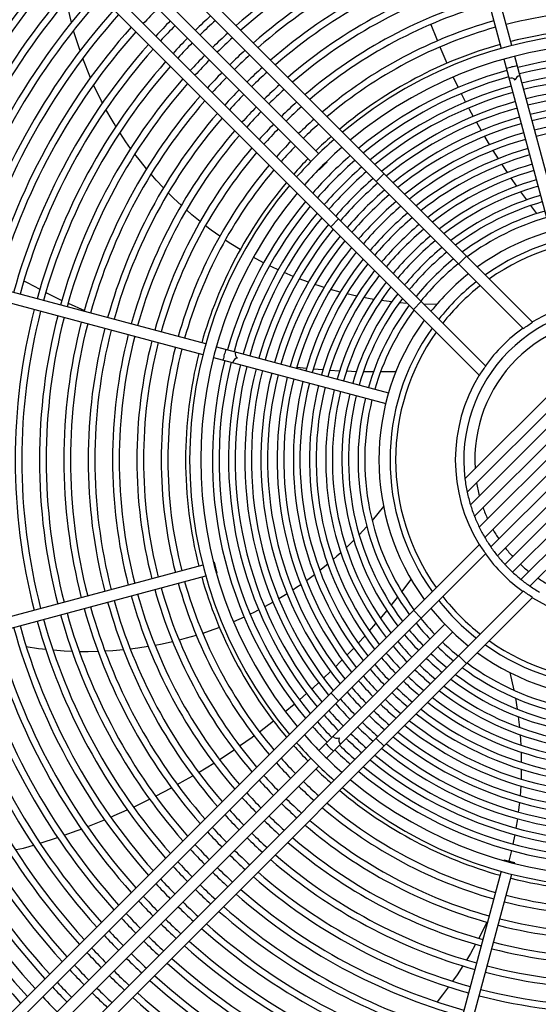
# Model space of a CAD drawing. Header units: centimetres. Extents: x -92429 to 178773, y 2337 to 428125.
# Tile 21 of 138: x 162449 to 162470, y 8904 to 8945. Entities that reach past the tile are written whole.
import ezdxf

# ---------------------------------------------------------------- set-up
doc = ezdxf.new("R2010")
doc.units = ezdxf.units.CM
doc.header["$LTSCALE"] = 50
doc.layers.add('WL_urządzenia', color=1, linetype='Continuous')

msp = doc.modelspace()

# ---------------------------------------------------------------- linework, layer by layer
at = {"layer": 'WL_urządzenia', "color": 1, "linetype": 'Continuous'}
for p, q in [((162464.966, 8958.767, 2170), (162468.853, 8944.261, 2170)), ((162469.3, 8944.381, 2170), (162465.413, 8958.887, 2170)), ((162446.143, 8956.833, 2170), (162470.172, 8932.804, 2170)), ((162469.781, 8932.539, 2170), (162445.816, 8956.505, 2170)), ((162444.242, 8954.932, 2170), (162468.208, 8930.966, 2170)), ((162467.943, 8930.576, 2170), (162443.915, 8954.604, 2170)), ((162450.273, 8950.146, 2170), (162460.893, 8939.527, 2170)), ((162461.221, 8939.855, 2170), (162450.601, 8950.474, 2170)), ((162450.866, 8945.348, 2170), (162450.727, 8945.927, 2170)), ((162465.913, 8945.268, 2170), (162466.146, 8944.671, 2170)), ((162450.984, 8944.919, 2170), (162450.956, 8945.015, 2170)), ((162451.227, 8944.155, 2170), (162450.984, 8944.919, 2170)), ((162466.146, 8944.671, 2170), (162466.184, 8944.577, 2170)), ((162466.289, 8944.32, 2170), (162466.582, 8943.64, 2170)), ((162469.42, 8943.933, 2170), (162471.351, 8936.726, 2170)), ((162451.663, 8943.033, 2170), (162451.339, 8943.842, 2170)), ((162468.972, 8943.813, 2170), (162470.904, 8936.606, 2170)), ((162452.131, 8942.05, 2170), (162451.794, 8942.74, 2170)), ((162466.847, 8943.062, 2170), (162467.058, 8942.622, 2170)), ((162467.182, 8942.372, 2170), (162467.364, 8942.015, 2170)), ((162452.166, 8941.982, 2170), (162452.131, 8942.05, 2170)), ((162452.571, 8941.256, 2170), (162452.314, 8941.706, 2170)), ((162467.493, 8941.768, 2170), (162467.523, 8941.711, 2170)), ((162467.523, 8941.711, 2170), (162467.683, 8941.414, 2170)), ((162452.654, 8941.119, 2170), (162452.571, 8941.256, 2170)), ((162452.729, 8940.997, 2170), (162452.654, 8941.119, 2170)), ((162467.818, 8941.17, 2170), (162468.016, 8940.819, 2170)), ((162453.148, 8940.357, 2170), (162452.892, 8940.739, 2170)), ((162453.345, 8940.077, 2170), (162453.148, 8940.357, 2170)), ((162468.157, 8940.577, 2170), (162468.314, 8940.313, 2170)), ((162468.314, 8940.313, 2170), (162468.364, 8940.23, 2170)), ((162453.752, 8939.539, 2170), (162453.522, 8939.837, 2170)), ((162468.511, 8939.989, 2170), (162468.727, 8939.645, 2170)), ((162454.01, 8939.22, 2170), (162453.752, 8939.539, 2170)), ((162461.565, 8939.51, 2170), (162461.548, 8939.527, 2170)), ((162468.881, 8939.406, 2170), (162469.105, 8939.065, 2170)), ((162454.419, 8938.748, 2170), (162454.199, 8938.997, 2170)), ((162461.221, 8939.199, 2170), (162461.237, 8939.182, 2170)), ((162463.624, 8938.697, 2170), (162463.952, 8939.024, 2170)), ((162454.719, 8938.425, 2170), (162454.419, 8938.748, 2170)), ((162469.265, 8938.828, 2170), (162469.5, 8938.489, 2170)), ((162455.143, 8937.997, 2170), (162454.919, 8938.219, 2170)), ((162469.667, 8938.254, 2170), (162469.911, 8937.917, 2170)), ((162455.468, 8937.69, 2170), (162455.143, 8937.997, 2170)), ((162455.913, 8937.298, 2170), (162455.679, 8937.5, 2170)), ((162470.086, 8937.683, 2170), (162470.121, 8937.636, 2170)), ((162470.121, 8937.636, 2170), (162470.342, 8937.347, 2170)), ((162456.255, 8937.015, 2170), (162455.913, 8937.298, 2170)), ((162461.723, 8936.796, 2170), (162462.051, 8937.123, 2170)), ((162456.717, 8936.657, 2170), (162456.476, 8936.841, 2170)), ((162457.076, 8936.398, 2170), (162456.717, 8936.657, 2170)), ((162457.543, 8936.083, 2170), (162457.306, 8936.24, 2170)), ((162457.931, 8935.839, 2170), (162457.543, 8936.083, 2170)), ((162456.487, 8931.895, 2170), (162441.98, 8935.782, 2170)), ((162441.86, 8935.334, 2170), (162456.367, 8931.447, 2170)), ((162458.911, 8935.29, 2170), (162458.481, 8935.52, 2170)), ((162467.082, 8935.239, 2170), (162467.41, 8935.566, 2170)), ((162459.279, 8935.107, 2170), (162459.16, 8935.165, 2170)), ((162459.521, 8934.993, 2170), (162459.279, 8935.107, 2170)), ((162460.146, 8934.721, 2170), (162459.776, 8934.878, 2170)), ((162448.876, 8934.534, 2170), (162449.017, 8934.457, 2170)), ((162449.017, 8934.457, 2170), (162449.543, 8934.178, 2170)), ((162460.785, 8934.475, 2170), (162460.406, 8934.617, 2170)), ((162449.795, 8934.049, 2170), (162450.47, 8933.717, 2170)), ((162461.237, 8934.32, 2170), (162461.052, 8934.381, 2170)), ((162461.441, 8934.255, 2170), (162461.237, 8934.32, 2170)), ((162462.115, 8934.062, 2170), (162461.715, 8934.172, 2170)), ((162462.809, 8933.896, 2170), (162462.397, 8933.99, 2170)), ((162463.309, 8933.797, 2170), (162463.1, 8933.836, 2170)), ((162463.527, 8933.759, 2170), (162463.309, 8933.797, 2170)), ((162464.274, 8933.652, 2170), (162463.829, 8933.711, 2170)), ((162464.93, 8933.589, 2170), (162464.591, 8933.618, 2170)), ((162465.181, 8933.338, 2170), (162465.509, 8933.665, 2170)), ((162450.725, 8933.597, 2170), (162451.408, 8933.289, 2170)), ((162466.153, 8933.543, 2170), (162465.623, 8933.551, 2170)), ((162474.504, 8933.41, 2170), (162467.337, 8926.243, 2170)), ((162467.433, 8925.683, 2170), (162475.064, 8933.315, 2170)), ((162475.584, 8933.179, 2170), (162467.568, 8925.163, 2170)), ((162467.738, 8924.678, 2170), (162476.069, 8933.009, 2170)), ((162476.524, 8932.808, 2170), (162467.939, 8924.223, 2170)), ((162468.168, 8923.797, 2170), (162476.951, 8932.579, 2170)), ((162477.351, 8932.324, 2170), (162468.423, 8923.396, 2170)), ((162468.703, 8923.02, 2170), (162477.727, 8932.045, 2170)), ((162456.934, 8931.775, 2170), (162464.142, 8929.844, 2170)), ((162478.078, 8931.741, 2170), (162469.007, 8922.669, 2170)), ((162456.814, 8931.327, 2170), (162464.022, 8929.396, 2170)), ((162469.335, 8922.341, 2170), (162478.406, 8931.413, 2170)), ((162459.997, 8930.954, 2170), (162460.025, 8930.951, 2170)), ((162460.305, 8930.919, 2170), (162460.709, 8930.877, 2170)), ((162460.991, 8930.851, 2170), (162461.399, 8930.818, 2170)), ((162461.684, 8930.798, 2170), (162462.095, 8930.774, 2170)), ((162462.383, 8930.761, 2170), (162462.8, 8930.746, 2170)), ((162463.091, 8930.739, 2170), (162463.15, 8930.738, 2170)), ((162463.15, 8930.738, 2170), (162463.514, 8930.734, 2170)), ((162463.81, 8930.734, 2170), (162464.453, 8930.744, 2170)), ((162478.71, 8931.061, 2170), (162469.686, 8922.037, 2170)), ((162470.062, 8921.757, 2170), (162478.99, 8930.686, 2170)), ((162463.932, 8925.092, 2170), (162463.452, 8924.505, 2170)), ((162463.23, 8924.252, 2170), (162462.911, 8923.907, 2170)), ((162443.915, 8899.478, 2170), (162467.943, 8923.506, 2170)), ((162462.689, 8923.678, 2170), (162462.369, 8923.364, 2170)), ((162468.208, 8923.116, 2170), (162444.242, 8899.15, 2170)), ((162461.982, 8923.007, 2170), (162461.822, 8922.867, 2170)), ((162462.145, 8923.155, 2170), (162461.982, 8923.007, 2170)), ((162456.367, 8922.635, 2170), (162441.86, 8918.748, 2170)), ((162456.837, 8922.761, 2170), (162456.814, 8922.755, 2170)), ((162461.596, 8922.674, 2170), (162461.268, 8922.407, 2170)), ((162469.085, 8922.587, 2170), (162469.252, 8922.419, 2170)), ((162441.98, 8918.3, 2170), (162456.487, 8922.187, 2170)), ((162456.934, 8922.307, 2170), (162456.957, 8922.313, 2170)), ((162461.038, 8922.229, 2170), (162460.705, 8921.982, 2170)), ((162460.294, 8921.696, 2170), (162460.132, 8921.589, 2170)), ((162460.471, 8921.817, 2170), (162460.294, 8921.696, 2170)), ((162464.703, 8921.516, 2170), (162465.091, 8922.029, 2170)), ((162445.816, 8897.577, 2170), (162469.781, 8921.543, 2170)), ((162470.172, 8921.277, 2170), (162446.143, 8897.249, 2170)), ((162459.893, 8921.436, 2170), (162459.548, 8921.224, 2170)), ((162464.294, 8920.999, 2170), (162464.521, 8921.283, 2170)), ((162459.306, 8921.083, 2170), (162458.954, 8920.888, 2170)), ((162464.257, 8920.953, 2170), (162464.294, 8920.999, 2170)), ((162458.097, 8920.461, 2170), (162457.651, 8920.263, 2170)), ((162458.468, 8920.638, 2170), (162458.349, 8920.579, 2170)), ((162458.707, 8920.758, 2170), (162458.468, 8920.638, 2170)), ((162463.804, 8920.408, 2170), (162464.072, 8920.727, 2170)), ((162465.509, 8920.416, 2170), (162465.181, 8920.744, 2170)), ((162457.061, 8920.027, 2170), (162456.63, 8919.871, 2170)), ((162461.221, 8914.883, 2170), (162466.497, 8920.159, 2170)), ((162463.344, 8919.88, 2170), (162463.616, 8920.19, 2170)), ((162456.094, 8919.697, 2170), (162455.669, 8919.574, 2170)), ((162456.63, 8919.871, 2170), (162456.361, 8919.781, 2170)), ((162461.548, 8914.555, 2170), (162466.824, 8919.831, 2170)), ((162462.876, 8919.367, 2170), (162463.153, 8919.668, 2170)), ((162449.493, 8919.138, 2170), (162448.979, 8919.212, 2170)), ((162454.086, 8919.225, 2170), (162453.644, 8919.158, 2170)), ((162454.669, 8919.334, 2170), (162454.366, 8919.274, 2170)), ((162455.102, 8919.429, 2170), (162454.669, 8919.334, 2170)), ((162455.669, 8919.574, 2170), (162455.376, 8919.496, 2170)), ((162449.652, 8919.118, 2170), (162449.493, 8919.138, 2170)), ((162449.794, 8919.102, 2170), (162449.652, 8919.118, 2170)), ((162450.556, 8919.038, 2170), (162450.097, 8919.072, 2170)), ((162450.898, 8919.022, 2170), (162450.556, 8919.038, 2170)), ((162451.573, 8919.011, 2170), (162451.196, 8919.013, 2170)), ((162451.983, 8919.018, 2170), (162451.573, 8919.011, 2170)), ((162452.607, 8919.05, 2170), (162452.275, 8919.03, 2170)), ((162453.046, 8919.087, 2170), (162452.607, 8919.05, 2170)), ((162453.644, 8919.158, 2170), (162453.332, 8919.118, 2170)), ((162462.4, 8918.868, 2170), (162462.682, 8919.16, 2170)), ((162467.41, 8918.515, 2170), (162467.082, 8918.843, 2170)), ((162461.915, 8918.382, 2170), (162462.133, 8918.598, 2170)), ((162462.133, 8918.598, 2170), (162462.202, 8918.667, 2170)), ((162461.422, 8917.909, 2170), (162461.714, 8918.186, 2170)), ((162469.225, 8918.138, 2170), (162469.392, 8917.399, 2170)), ((162460.968, 8917.492, 2170), (162461.217, 8917.719, 2170)), ((162460.409, 8917.001, 2170), (162460.712, 8917.264, 2170)), ((162460.92, 8917.449, 2170), (162460.968, 8917.492, 2170)), ((162462.051, 8916.958, 2170), (162461.723, 8917.286, 2170)), ((162459.821, 8916.509, 2170), (162460.197, 8916.821, 2170)), ((162469.454, 8917.068, 2170), (162469.53, 8916.605, 2170)), ((162458.735, 8915.664, 2170), (162459.324, 8916.113, 2170)), ((162469.574, 8916.289, 2170), (162469.624, 8915.843, 2170)), ((162458.429, 8915.44, 2170), (162458.511, 8915.499, 2170)), ((162469.651, 8915.538, 2170), (162469.667, 8915.318, 2170)), ((162457.907, 8915.07, 2170), (162458.429, 8915.44, 2170)), ((162463.952, 8915.058, 2170), (162463.624, 8915.385, 2170)), ((162469.667, 8915.318, 2170), (162469.679, 8915.106, 2170)), ((162457.065, 8914.507, 2170), (162457.677, 8914.912, 2170)), ((162469.692, 8914.809, 2170), (162469.7, 8914.386, 2170)), ((162460.893, 8914.555, 2170), (162450.273, 8903.936, 2170)), ((162456.189, 8913.963, 2170), (162456.823, 8914.352, 2170)), ((162457.058, 8914.502, 2170), (162457.065, 8914.507, 2170)), ((162450.601, 8903.608, 2170), (162461.221, 8914.227, 2170)), ((162455.645, 8913.645, 2170), (162455.948, 8913.82, 2170)), ((162469.699, 8914.095, 2170), (162469.688, 8913.681, 2170)), ((162455.3, 8913.451, 2170), (162455.645, 8913.645, 2170)), ((162454.391, 8912.967, 2170), (162455.054, 8913.316, 2170)), ((162469.66, 8913.181, 2170), (162469.646, 8912.987, 2170)), ((162469.674, 8913.395, 2170), (162469.66, 8913.181, 2170)), ((162453.462, 8912.513, 2170), (162454.14, 8912.84, 2170)), ((162469.619, 8912.705, 2170), (162469.573, 8912.303, 2170)), ((162452.662, 8912.151, 2170), (162453.206, 8912.394, 2170)), ((162451.547, 8911.693, 2170), (162452.252, 8911.977, 2170)), ((162452.514, 8912.087, 2170), (162452.662, 8912.151, 2170)), ((162469.535, 8912.025, 2170), (162469.472, 8911.628, 2170)), ((162450.561, 8911.329, 2170), (162451.112, 8911.527, 2170)), ((162451.112, 8911.527, 2170), (162451.28, 8911.59, 2170)), ((162469.423, 8911.353, 2170), (162469.371, 8911.091, 2170)), ((162449.556, 8910.997, 2170), (162450.289, 8911.235, 2170)), ((162469.371, 8911.091, 2170), (162469.343, 8910.961, 2170)), ((162448.553, 8910.732, 2170), (162448.861, 8910.795, 2170)), ((162448.861, 8910.795, 2170), (162449.091, 8910.856, 2170)), ((162449.091, 8910.856, 2170), (162449.279, 8910.912, 2170)), ((162469.282, 8910.689, 2170), (162469.171, 8910.249, 2170)), ((162468.979, 8910.292, 2170), (162468.972, 8910.269, 2170)), ((162469.42, 8910.149, 2170), (162469.426, 8910.172, 2170)), ((162468.853, 8909.821, 2170), (162464.966, 8895.315, 2170)), ((162465.413, 8895.195, 2170), (162469.3, 8909.701, 2170)), ((162468.251, 8907.694, 2170), (162468.059, 8907.294, 2170)), ((162468.059, 8907.294, 2170), (162467.919, 8907.019, 2170)), ((162467.786, 8906.768, 2170), (162467.567, 8906.378, 2170)), ((162467.567, 8906.378, 2170), (162467.406, 8906.108, 2170)), ((162467.254, 8905.863, 2170), (162467.013, 8905.495, 2170)), ((162467.013, 8905.495, 2170), (162466.825, 8905.221, 2170)), ((162466.654, 8904.983, 2170), (162466.407, 8904.655, 2170)), ((162466.407, 8904.655, 2170), (162466.174, 8904.36, 2170))]:
    msp.add_line(p, q, dxfattribs=at)
for points in [[(162469.526, 8943.537, -0.037253), (162469.3, 8943.485, -0.037253), (162469.079, 8943.417)], [(162469.638, 8943.12, 0.374287), (162469.449, 8942.93, 0.374287), (162469.19, 8943)], [(162461.565, 8939.51, -0.037253), (162461.395, 8939.352, -0.037253), (162461.237, 8939.182)], [(162461.407, 8939.34, -0.037253), (162461.565, 8939.51)], [(162461.237, 8939.182, -0.037253), (162461.407, 8939.34)], [(162469.781, 8932.539, 0.016414), (162470.172, 8932.804)], [(162457.33, 8931.669, -0.037253), (162457.262, 8931.447, -0.037253), (162457.21, 8931.221)], [(162457.747, 8931.557, 0.374287), (162457.818, 8931.298, 0.374287), (162457.627, 8931.109)], [(162467.943, 8930.576, 0.016414), (162468.208, 8930.966)], [(162468.208, 8923.116, 0.016414), (162467.943, 8923.506)], [(162456.906, 8922.539, -0.037253), (162456.837, 8922.761)], [(162456.837, 8922.761, -0.037253), (162456.889, 8922.535, -0.037253), (162456.957, 8922.313)], [(162456.957, 8922.313, -0.037253), (162456.906, 8922.539)], [(162470.172, 8921.277, 0.016414), (162469.781, 8921.543)], [(162461.816, 8915.478, 0.374287), (162462.075, 8915.41, 0.374287), (162462.144, 8915.15)], [(162461.511, 8915.173, -0.037253), (162461.668, 8915.003, -0.037253), (162461.838, 8914.845)], [(162469.205, 8910.24, -0.037253), (162468.979, 8910.292)], [(162468.979, 8910.292, -0.037253), (162469.2, 8910.223, -0.037253), (162469.426, 8910.172)], [(162469.426, 8910.172, -0.037253), (162469.205, 8910.24)]]:
    msp.add_lwpolyline(points, format="xyb", dxfattribs=at)
msp.add_circle((162473.707, 8927.041, 2170), 47.277, dxfattribs=at)
for radius, start, end in [(47.277, 319.4416, 310.5584), (42.566, 317.9961, 312.0039), (42.222, 318.0205, 311.9795), (42.012, 318.0356, 311.9644), (24.177, 105.5492, 131.2627), (33.769, 137.6748, 164.6068), (23.899, 105.5556, 131.2191), (33.372, 137.7066, 222.2934), (23.158, 105.5734, 131.098), (32.908, 137.7448, 222.2552), (22.88, 105.5804, 131.0505), (32.329, 137.794, 164.5893), (32.051, 137.8183, 164.5857), (31.31, 137.8851, 164.5759), (22.139, 105.5998, 130.9181), (21.861, 105.6074, 130.8661), (31.032, 137.9109, 164.5721), (30.291, 137.9822, 164.5616), (21.12, 105.6287, 130.7208), (30.013, 138.0099, 164.5576), (20.842, 105.6371, 130.6636), (29.272, 138.0861, 164.5464), (28.994, 138.1157, 164.542), (20.101, 105.6606, 130.5034), (19.823, 105.6699, 130.4402), (28.253, 138.1975, 164.53), (27.975, 138.2293, 164.5253), (26.956, 135.4926, 137.3651), (25.196, 132.4696, 134.473), (18.804, 75.7062, 104.2938), (27.234, 138.3173, 164.5124), (26.215, 135.5065, 137.432), (25.937, 135.512, 137.4581), (24.918, 132.4413, 134.4671), (19.082, 105.6959, 130.2628), (18.804, 105.7062, 130.1926), (26.956, 138.3516, 164.5074), (24.177, 132.3628, 134.4508), (17.891, 50.0533, 129.9467), (18.063, 75.7351, 104.2649), (26.215, 138.4464, 164.4935), (25.196, 135.527, 137.5304), (24.918, 135.5329, 137.5587), (23.899, 132.3321, 134.4444), (18.063, 105.7351, 129.9949), (17.428, 50.1881, 129.8119), (25.937, 138.4834, 164.488), (24.177, 135.5492, 137.6372), (23.158, 132.2467, 134.4266), (22.88, 132.2132, 134.4196), (16.94, 50.3379, 104.2161), (25.196, 138.586, 164.473), (24.918, 138.626, 164.4671), (23.899, 135.5556, 137.6679), (16.662, 50.4272, 104.203), (23.158, 135.5734, 137.7533), (22.139, 132.1199, 134.4002), (21.861, 132.0832, 134.3926), (16.94, 105.7839, 129.6621), (16.262, 50.561, 104.1835), (24.177, 138.7373, 164.4508), (23.899, 138.7809, 164.4444), (22.88, 135.5804, 137.7868), (21.12, 131.9808, 134.3713), (16.662, 105.797, 129.5728), (16.262, 105.8165, 129.439), (15.984, 50.658, 104.1693), (23.158, 138.902, 164.4266), (22.139, 135.5998, 137.8801), (21.861, 135.6074, 137.9168), (20.842, 131.9405, 134.3629), (15.984, 105.8307, 129.342), (15.585, 50.8036, 104.148), (15.307, 50.9094, 104.1325), (22.88, 138.9495, 164.4196), (20.101, 131.8276, 134.3394), (15.585, 105.852, 129.1964), (14.907, 51.0683, 104.1092), (22.139, 139.0819, 164.4002), (21.12, 135.6287, 138.0192), (20.842, 135.6371, 138.0595), (19.823, 131.783, 134.3301), (15.307, 105.8675, 129.0906), (14.629, 51.1842, 104.0923), (21.861, 139.1339, 164.3926), (20.101, 135.6606, 138.1724), (19.082, 131.658, 134.3041), (18.804, 131.6085, 134.2938), (14.907, 105.8908, 128.9317), (14.629, 105.9077, 128.8158), (14.23, 51.3585, 104.0668), (21.12, 139.2792, 164.3713), (20.842, 139.3364, 164.3629), (19.823, 135.6699, 138.217), (14.23, 105.9332, 128.6415), (13.951, 51.4858, 104.0482), (19.082, 135.6959, 138.342), (17.891, 131.4353, 138.5647), (18.063, 131.4692, 134.2649), (13.951, 105.9518, 128.5142), (20.101, 139.4966, 164.3394), (19.823, 139.5598, 164.3301), (18.804, 135.7062, 138.3915), (17.428, 131.3403, 138.6597), (16.94, 131.2348, 138.7652), (13.552, 105.9799, 128.3222), (13.274, 106.0004, 128.1816), (19.082, 139.7372, 164.3041), (18.063, 135.7351, 138.5308), (16.662, 131.1719, 138.8281), (12.874, 106.0314, 127.969), (18.804, 139.8074, 164.2938), (16.262, 131.0777, 138.9223), (15.984, 131.0093, 138.9907), (12.596, 106.0542, 127.8129), (18.063, 140.0051, 164.2649), (15.585, 130.9069, 139.0931), (15.307, 130.8324, 139.1676), (12.197, 106.0887, 127.5762), (17.891, 140.0533, 219.9467), (17.428, 140.1881, 219.8119), (14.907, 130.7205, 139.2795), (14.629, 130.639, 139.361), (11.919, 106.1142, 127.402), (16.94, 140.3379, 164.2161), (14.23, 130.5163, 139.4837), (11.519, 106.1528, 127.1369), (11.241, 106.1813, 126.9411), (16.662, 140.4272, 164.203), (16.262, 140.561, 164.1835), (13.951, 130.4267, 139.5733), (13.552, 130.2916, 139.7084), (10.842, 106.2249, 126.642), (15.984, 140.658, 164.1693), (13.274, 130.1927, 139.8073), (12.874, 130.0432, 139.9568), (10.563, 106.2571, 126.4203), (9.967, 54.0971, 125.9029), (15.585, 140.8036, 164.148), (15.307, 140.9094, 164.1325), (12.596, 129.9335, 140.0665), (9.504, 54.5449, 125.4551), (14.907, 141.0683, 164.1092), (14.629, 141.1842, 164.0923), (12.197, 129.7671, 140.2329), (11.919, 129.6446, 140.3554), (9.27, 54.7878, 125.2122), (14.23, 141.3585, 164.0668), (13.951, 141.4858, 164.0482), (11.519, 129.4583, 140.5417), (11.241, 129.3208, 140.6792), (13.552, 141.6778, 164.0201), (13.274, 141.8184, 163.9996), (10.842, 129.1108, 140.8892), (10.563, 128.9552, 141.0448), (12.874, 142.031, 163.9686), (12.596, 142.1871, 163.9458), (12.197, 142.4238, 163.9113), (9.967, 128.5921, 141.4079), (9.504, 128.2782, 141.7218), (11.919, 142.598, 163.8858), (9.27, 128.1079, 141.8921), (11.519, 142.8631, 163.8472), (11.241, 143.0589, 163.8187), (6.77, 58.461, 121.539), (25.196, 165.527, 194.473), (24.918, 165.5329, 194.4671), (10.842, 143.358, 163.7751), (10.563, 143.5797, 163.7429), (6.418, 82.8711, 187.1289), (24.177, 165.5492, 194.4508), (23.899, 165.5556, 194.4444), (23.158, 165.5734, 194.4266), (9.967, 144.0971, 215.9029), (5.955, 86.4231, 183.5769), (22.88, 165.5804, 194.4196), (22.139, 165.5998, 194.4002), (21.861, 165.6074, 194.3926), (9.504, 144.5449, 215.4551), (9.27, 144.7878, 215.2122), (6.77, 125.5424, 144.4576), (21.12, 165.6287, 194.3713), (20.842, 165.6371, 194.3629), (20.101, 165.6606, 194.3394), (19.823, 165.6699, 194.3301), (19.082, 165.6959, 194.3041), (18.804, 165.7062, 194.2938), (18.063, 165.7351, 194.2649), (16.94, 165.7839, 219.6621), (16.662, 165.797, 219.5728), (16.262, 165.8165, 219.439), (15.984, 165.8307, 219.342), (15.585, 165.852, 219.1964), (15.307, 165.8675, 219.0906), (14.907, 165.8908, 218.9317), (14.629, 165.9077, 218.8158), (14.23, 165.9332, 218.6415), (13.951, 165.9518, 218.5142), (13.552, 165.9799, 218.3222), (6.77, 148.461, 211.539), (13.274, 166.0004, 218.1816), (12.874, 166.0314, 217.969), (12.596, 166.0542, 217.8129), (12.197, 166.0887, 217.5762), (11.919, 166.1142, 217.402), (11.519, 166.1528, 217.1369), (11.241, 166.1813, 216.9411), (10.842, 166.2249, 216.642), (10.563, 166.2571, 216.4203), (6.419, 187.1365, 192.2092), (5.955, 189.2833, 194.6062), (6.418, 192.2029, 197.0018), (6.419, 197.007, 201.5996), (5.955, 199.6527, 204.4964), (6.418, 201.5954, 206.0345), (6.419, 206.0378, 210.3606), (5.955, 209.1911, 213.7791), (6.418, 210.3581, 214.5979), (6.419, 214.5997, 218.7818), (5.955, 218.2951, 222.7696), (6.77, 215.5424, 234.4576), (6.418, 218.7808, 222.9305), (6.419, 222.9309, 223.9436), (5.955, 227.2304, 231.7049), (18.063, 195.7351, 219.9949), (6.419, 226.0564, 227.0691), (6.418, 227.0695, 231.2192), (5.955, 236.2209, 240.8089), (19.823, 195.6699, 220.4402), (19.082, 195.6959, 220.2628), (18.804, 195.7062, 220.1926), (6.419, 231.2182, 235.4003), (6.418, 235.4021, 239.6419), (21.12, 195.6287, 220.7208), (20.842, 195.6371, 220.6636), (20.101, 195.6606, 220.5034), (9.27, 218.1079, 231.8921), (6.77, 238.461, 281.7888), (23.158, 195.5734, 221.098), (22.88, 195.5804, 221.0505), (22.139, 195.5998, 220.9181), (21.861, 195.6074, 220.8661), (9.967, 218.5921, 231.4079), (9.504, 218.2782, 231.7218), (24.177, 195.5492, 221.2627), (23.899, 195.5556, 221.2191), (26.215, 195.5065, 221.5536), (25.937, 195.512, 221.5166), (25.196, 195.527, 221.414), (24.918, 195.5329, 221.374), (10.842, 219.1108, 223.7751), (10.563, 218.9552, 223.7429), (27.234, 195.4876, 221.6827), (26.956, 195.4926, 221.6484), (11.519, 219.4583, 223.8472), (11.241, 219.3208, 223.8187), (29.272, 195.4536, 221.9139), (28.994, 195.458, 221.8843), (28.253, 195.47, 221.8025), (27.975, 195.4747, 221.7707), (12.197, 219.7671, 223.9113), (11.919, 219.6446, 223.8858), (10.842, 226.2249, 230.8892), (10.563, 226.2571, 231.0448), (9.504, 234.5449, 305.4551), (9.27, 234.7878, 305.2122), (31.032, 195.4279, 222.0891), (30.291, 195.4384, 222.0178), (30.013, 195.4424, 221.9901), (12.596, 219.9335, 223.9458), (11.241, 226.1813, 230.6792), (9.967, 234.0971, 305.9029), (32.329, 195.4107, 222.206), (32.051, 195.4143, 222.1817), (31.31, 195.4241, 222.1149), (13.274, 220.1927, 223.9996), (12.874, 220.0432, 223.9686), (11.919, 226.1142, 230.3554), (11.519, 226.1528, 230.5417), (10.563, 233.5797, 283.7429), (33.769, 195.3932, 222.3252), (13.951, 220.4267, 224.0482), (13.552, 220.2916, 224.0201), (12.596, 226.0542, 230.0665), (12.197, 226.0887, 230.2329), (11.241, 233.0589, 283.8187), (10.842, 233.358, 283.7751), (14.23, 220.5163, 224.0668), (12.874, 226.0314, 229.9568), (11.919, 232.598, 283.8859), (11.519, 232.8631, 283.8472), (14.907, 220.7205, 224.1092), (14.629, 220.639, 224.0923), (13.552, 225.9799, 229.7084), (13.274, 226.0004, 229.8073), (12.197, 232.4238, 283.9113), (15.585, 220.9069, 224.148), (15.307, 220.8324, 224.1325), (14.23, 225.9332, 229.4837), (13.951, 225.9518, 229.5733), (12.874, 232.031, 283.9686), (12.596, 232.1871, 283.9458), (16.262, 221.0777, 224.1835), (15.984, 221.0093, 224.1693), (14.907, 225.8908, 229.2795), (14.629, 225.9077, 229.361), (13.552, 231.6778, 284.0201), (13.274, 231.8184, 283.9996), (16.662, 221.1719, 224.203), (15.307, 225.8675, 229.1676), (14.23, 231.3585, 284.0668), (13.951, 231.4858, 284.0482), (17.428, 221.3403, 228.6597), (16.94, 221.2348, 224.2161), (15.984, 225.8307, 228.9907), (15.585, 225.852, 229.0931), (14.629, 231.1842, 284.0923), (18.063, 221.4692, 224.2649), (17.891, 221.4353, 228.5647), (16.662, 225.797, 228.8281), (16.262, 225.8165, 228.9223), (15.307, 230.9094, 284.1325), (14.907, 231.0683, 284.1092), (16.94, 225.7839, 228.7652), (15.984, 230.658, 284.1693), (15.585, 230.8036, 284.148), (19.082, 221.658, 224.3041), (18.804, 221.6085, 224.2938), (16.262, 230.561, 284.1835), (19.823, 221.783, 224.3301), (18.063, 225.7351, 228.5308), (16.94, 230.3379, 284.2161), (16.662, 230.4272, 284.203), (20.101, 221.8276, 224.3394), (18.804, 225.7062, 228.3915), (17.428, 230.1881, 309.8119), (20.842, 221.9405, 224.3629), (19.082, 225.6959, 228.342), (18.063, 230.0051, 254.2649), (17.891, 230.0533, 309.9467), (21.12, 221.9808, 224.3713), (20.101, 225.6606, 228.1724), (19.823, 225.6699, 228.217), (18.804, 229.8074, 254.2938), (22.139, 222.1199, 224.4002), (21.861, 222.0832, 224.3926), (19.082, 229.7372, 254.3041), (21.12, 225.6287, 228.0192), (20.842, 225.6371, 228.0595), (19.823, 229.5598, 254.3301), (23.158, 222.2467, 224.4266), (22.88, 222.2132, 224.4196), (21.861, 225.6074, 227.9168), (20.101, 229.4966, 254.3394), (23.899, 222.3321, 224.4444), (22.139, 225.5998, 227.8801), (21.12, 229.2792, 254.3713), (20.842, 229.3364, 254.3629), (24.177, 222.3628, 224.4508), (22.88, 225.5804, 227.7868), (24.918, 222.4413, 224.4671), (23.158, 225.5734, 227.7533), (22.139, 229.0819, 254.4002), (21.861, 229.1339, 254.3926), (25.196, 222.4696, 224.473), (24.177, 225.5492, 227.6372), (23.899, 225.5556, 227.6679), (22.88, 228.9495, 254.4196), (26.215, 222.568, 224.4935), (25.937, 222.5419, 224.488), (23.158, 228.902, 254.4266), (18.063, 255.7351, 284.2649), (25.196, 225.527, 227.5304), (24.918, 225.5329, 227.5587), (23.899, 228.7809, 254.4444), (27.234, 222.659, 224.5124), (26.956, 222.6349, 224.5074), (25.937, 225.512, 227.4581), (24.177, 228.7373, 254.4508), (19.082, 255.6959, 284.3041), (18.804, 255.7062, 284.2938), (27.975, 222.7211, 224.5253), (26.215, 225.5065, 227.432), (25.196, 228.586, 254.473), (24.918, 228.626, 254.4671), (28.253, 222.7435, 224.53), (26.956, 225.4926, 227.3651), (19.823, 255.6699, 284.3301), (28.994, 222.8012, 224.542), (27.234, 225.4876, 227.341), (26.215, 228.4464, 254.4935), (25.937, 228.4834, 254.488), (20.101, 255.6606, 284.3394), (29.272, 222.8221, 224.5464), (28.253, 225.47, 227.2565), (27.975, 225.4747, 227.2789), (26.956, 228.3516, 254.5074), (20.842, 255.6371, 284.3629), (30.291, 222.8954, 224.5616), (30.013, 222.8759, 224.5576), (27.234, 228.3173, 254.5124), (21.12, 255.6287, 284.3713), (29.272, 225.4536, 227.1779), (28.994, 225.458, 227.1988), (27.975, 228.2293, 254.5253), (31.31, 222.9639, 224.5759), (31.032, 222.9457, 224.5721), (30.013, 225.4424, 227.1241), (28.253, 228.1975, 254.53), (22.139, 255.5998, 284.4002), (21.861, 255.6074, 284.3926), (32.051, 223.011, 224.5857), (30.291, 225.4384, 227.1046), (29.272, 228.0861, 254.5464), (28.994, 228.1157, 254.542), (32.329, 223.0281, 224.5893), (31.032, 225.4279, 227.0543), (22.88, 255.5804, 284.4196), (32.908, 223.0629, 226.9371), (31.31, 225.4241, 227.0361), (30.291, 227.9822, 254.5616), (30.013, 228.0099, 254.5576), (23.158, 255.5734, 284.4266)]:
    msp.add_arc((162473.707, 8927.041, 2170), radius, start, end, dxfattribs=at)

doc.saveas('drawing.dxf')
